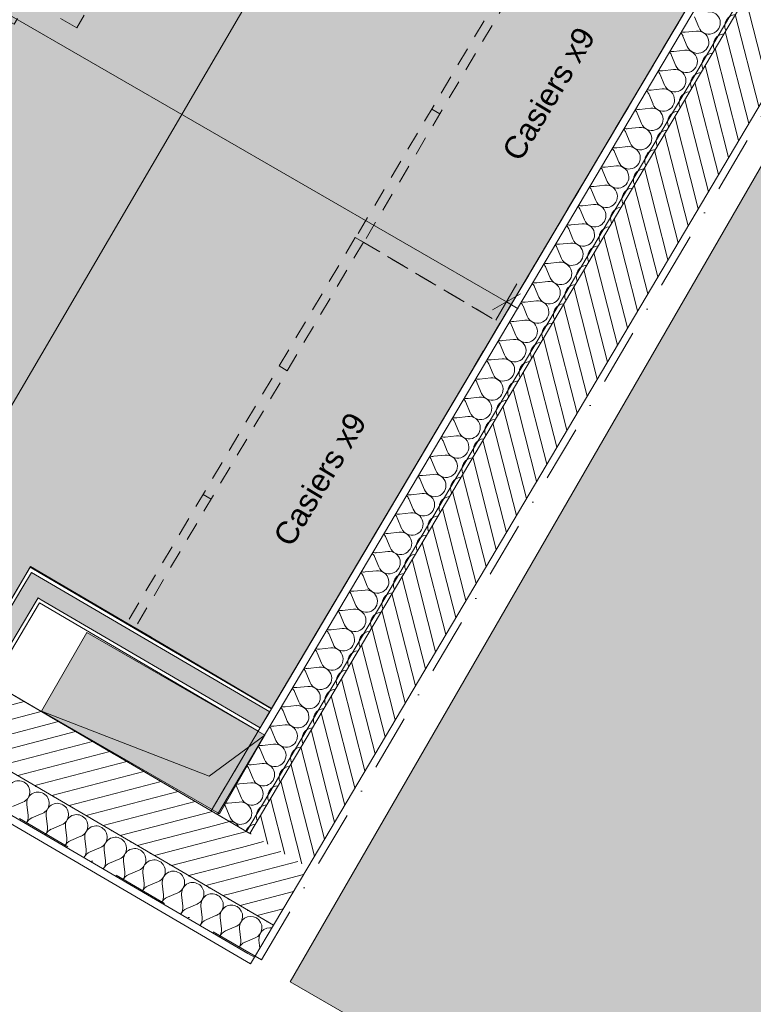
# Model space of a CAD drawing. Header units: millimetres. Extents: x -107151 to 48086, y -42122 to 26068.
# Tile 16 of 57: x -76401 to -74437, y -3805 to -1169. Entities that reach past the tile are written whole.
import ezdxf
from ezdxf.enums import TextEntityAlignment as Align

# ---------------------------------------------------------------- set-up
doc = ezdxf.new("R2010")
doc.units = ezdxf.units.MM
doc.header["$MEASUREMENT"] = 0
for name, pattern in [('! STR Pointille', [87.5, 50, -37.5]), ('! URB Limite propriété', [300, 150, -75, 0, -75]), ('Tirets petits', [125, 75, -50])]:
    doc.linetypes.add(name, pattern=pattern)
for name, color, linetype in [('01-STR_Dalles.ARCHI', 7, 'Continuous'), ('01-STR_Murs extérieurs.ARCHI', 7, 'Continuous'), ('03-SURFACE _ Utile.ARCHI', 7, 'Continuous'), ('04-SOE_Cloisons .ARCHI', 7, 'Continuous'), ('04-SOE_Faux Plafond.ARCHI', 7, 'Continuous'), ('04-SOE_Revetement de sol.ARCHI', 7, 'Continuous'), ('05-INF _ ANNOTATIONS.ARCHI', 7, 'Continuous'), ('05-INF _ COTATIONS.ARCHI', 7, 'Continuous'), ('06-REP _ EQUIP MOBI _ Fluides.ARCHI', 7, 'Continuous'), ('06-REP _ EQUIP MOBI _ hors marché.ARCHI', 7, 'Continuous'), ('07-VRD_Terrain_Batiments.ARCHI', 7, 'Continuous'), ('Marques de Zone Archicad', 7, 'Continuous'), ('Nouveau_07-VRD_Terrain EDL_Parcelle.ARCHI', 7, 'Continuous')]:
    doc.layers.add(name, color=color, linetype=linetype)
doc.styles.add('STYLE_GENERE_1', font='arial.ttf')
doc.styles.add('STYLE_GENERE_2', font='arial.ttf')
doc.dimstyles.new('STYLE_GENERE__1', dxfattribs={"dimtxt": 75, "dimasz": 57, "dimexe": 0.18, "dimexo": 50, "dimgap": 0, "dimtad": 1, "dimlfac": 0.001, "dimzin": 0, "dimdsep": 46, "dimtxsty": 'STYLE_GENERE_1', "dimblk": 'ARROWHEAD_2', "dimblk1": 'ARROWHEAD_2', "dimblk2": 'ARROWHEAD_2', "dimcen": 0.09, "dimclrd": 256, "dimclre": 256, "dimclrt": 256, "dimazin": 0, "dimtfac": 1, "dimtdec": 4, "dimtmove": 0, "dimatfit": 3, "dimfxl": 0, "dimtolj": 1, "dimtzin": 0, "dimarcsym": 0})
pattern_1 = [(14.680505, (0, 0), (-9.50358, 36.275776), [])]

# ---------------------------------------------------------------- blocks, each defined once
blk = doc.blocks.new('Dalle_1_1', base_point=(-76490.4, 21808.4))
at = {"layer": '01-STR_Dalles.ARCHI', "color": 7, "linetype": 'Continuous', "lineweight": 5, "flags": 128}
blk.add_lwpolyline([(-76490.4, 21808.4), (-87291.7, 4437.9), (-82006.1, 1387.3), (-82427.2, 536.8), (-75888.9, -3286.9), (-75794, -3342.4), (-72002.7, 3053.2), (-57796.5, -5182.2), (-57450.3, -5385.2), (-56247.6, -3332.7), (-54208.1, -4527.8), (-54717.7, -5397.6), (-55684.1, -4831.3), (-56368.8, -6019.3), (-56368.6, -6019.4), (-46020, -12001.9), (-45857.1, -11724.1), (-45699, -11816.7), (-44122.6, -12740.4), (-42483.4, -9942.8), (-41387.9, -10574.3), (-36023.4, -1555.2), (-50738.9, 6940.8), (-57097.2, 10611.7)], close=True, dxfattribs=at)
blk = doc.blocks.new('CCA GC TPE-PME & TI LCTI__1_1', base_point=(-78292.1, 4320))
at = {"layer": '03-SURFACE _ Utile.ARCHI', "linetype": 'Continuous', "lineweight": 0, "true_color": 0xffefb9}
h = blk.add_hatch(color=254, dxfattribs=at)
h.paths.add_polyline_path([(-82834.8, 11605.5), (-87291.7, 4437.9), (-82006.1, 1387.3), (-82427.2, 536.8), (-76535.8, -2908.6), (-76373.2, -2634.8), (-75726.8, -3013.5), (-72046.2, 3195.6), (-70860.3, 5219.9), (-77976.6, 9389.7), (-78719.2, 8122.4), (-80056.6, 8906), (-79589.1, 9703.7)])
h.paths.add_polyline_path([(-80239.1, 4373.2), (-80584.2, 4575.4), (-80382, 4920.5), (-80036.9, 4718.3)], flags=0)
h.paths.add_polyline_path([(-75455.7, 1570.4), (-75253.5, 1915.5), (-74908.4, 1713.3), (-75110.6, 1368.2)], flags=0)
at = {"layer": 'Marques de Zone Archicad', "color": 7, "lineweight": 5}
for tag, height, style, p in [('ROOM_NAME', 125, 'STYLE_GENERE_2', (-79033.5, 5286.6)), ('measuredAreaCode', 100, 'STYLE_GENERE_1', (-79151.3, 5088.1)), ('DUMMY_862', 100, 'STYLE_GENERE_1', (-79249.6, 4918)), ('DUMMY_863', 100, 'STYLE_GENERE_1', (-78978.9, 4761.8)), ('DUMMY_864', 100, 'STYLE_GENERE_1', (-79347.8, 4747.9)), ('ceilingHeightCode', 100, 'STYLE_GENERE_1', (-79446, 4577.8)), ('DUMMY_865', 100, 'STYLE_GENERE_1', (-79011.1, 4553.6)), ('DUMMY_861', 125, 'STYLE_GENERE_2', (-77059.6, 4175.5))]:
    blk.add_attdef(tag, text='', height=height, rotation=329.9997, dxfattribs=dict(at, style=style)).set_placement(p, align=Align.TOP_LEFT)
blk = doc.blocks.new('Dalle_5_1', base_point=(-75676.6, -3744.5))
at = {"layer": '07-VRD_Terrain_Batiments.ARCHI', "linetype": 'Continuous', "lineweight": 0, "true_color": 0x404040}
blk.add_hatch(color=250, dxfattribs=at).paths.add_polyline_path([(-75676.6, -3744.5), (-67765.8, -8311.8), (-64022.6, -1828.4), (-71933.4, 2738.9)])
at = {"layer": '07-VRD_Terrain_Batiments.ARCHI', "color": 7, "linetype": 'Continuous', "lineweight": 5, "flags": 128}
blk.add_lwpolyline([(-75676.6, -3744.5), (-67765.8, -8311.8), (-64022.6, -1828.4), (-71933.4, 2738.9)], close=True, dxfattribs=at)
blk = doc.blocks.new('Dalle_15_1', base_point=(-87291.7, 4437.9))
at = {"layer": '04-SOE_Faux Plafond.ARCHI', "color": 252, "linetype": 'Tirets petits', "lineweight": 5, "flags": 128}
blk.add_lwpolyline([(-87291.7, 4437.9), (-76490.4, 21808.4), (-36023.4, -1555.2), (-39156.1, -6822.1), (-43638.1, -4195.9), (-44805.9, -6188.9), (-44314, -6477.2), (-44986.5, -7624.8), (-50462.4, -4416.2), (-48205.6, -549), (-53358.6, 2470.3), (-55548, -1266), (-59721.9, 1179.7), (-57371.2, 5191.5), (-65453.9, 9927.5), (-66046.3, 8916.5), (-66364.8, 9103.1), (-66378.8, 9079.2), (-70895.3, 11725.6), (-70035.8, 13192.4), (-72449.2, 14601.8), (-72270.8, 14906.2), (-74211.7, 16044.4), (-75362.2, 14080.9), (-76599.5, 14805.9), (-79551.2, 9768.4), (-78213.9, 8984.8), (-77976.6, 9389.7), (-70980, 5290.4), (-70849, 5213.7), (-70849.1, 5213.6), (-69069.5, 4170.6), (-67197.9, 7365), (-63477.8, 5185.3), (-63466.2, 5205.2), (-60449.3, 3437.4), (-62205.2, 440.8), (-59959, -875.4), (-60086.5, -1092.9), (-59801.5, -1259.9), (-60953, -3225.2), (-70246.3, 2162.2), (-72041.8, 3203), (-73941.7, -2), (-75888.9, -3286.9), (-77581.8, -2296.9), (-82427.2, 536.8), (-82006.1, 1387.3)], close=True, dxfattribs=at)
blk = doc.blocks.new('Dalle_18_1', base_point=(-87291.7, 4437.9))
at = {"layer": '04-SOE_Revetement de sol.ARCHI', "color": 7, "linetype": 'Continuous', "lineweight": 5, "flags": 128}
blk.add_lwpolyline([(-70849, 5213.7), (-75727.3, -3013.2), (-75987.6, -2858.4), (-76372.1, -2633.1), (-76534.2, -2909.6), (-82427.2, 536.8), (-82006.1, 1387.3), (-87291.7, 4437.9)], dxfattribs=at)
blk = doc.blocks.new('*X183')
at = {"layer": '01-STR_Murs extérieurs.ARCHI', "color": 7, "linetype": 'Continuous', "lineweight": 5}
for p, q in [((-75819.1, -3543.6), (-75822.9, -3542)), ((-75812.6, -3548.7), (-75819.1, -3543.6)), ((-75807.8, -3555.4), (-75812.6, -3548.7)), ((-75804.9, -3563.2), (-75807.8, -3555.4)), ((-75791, -3552.7), (-75790.2, -3553.5)), ((-75790.2, -3553.5), (-75789.1, -3553.8)), ((-75809.8, -3586.9), (-75806, -3579.5)), ((-75805.1, -3580.1), (-75809.6, -3587)), ((-75806, -3579.5), (-75804.3, -3571.4)), ((-75798.9, -3574.6), (-75805.1, -3580.1)), ((-75804.3, -3571.4), (-75804.9, -3563.2)), ((-75791.4, -3571.1), (-75798.9, -3574.6)), ((-75783.2, -3569.8), (-75791.4, -3571.1)), ((-75775, -3570.7), (-75783.2, -3569.8)), ((-75767.3, -3573.9), (-75775, -3570.7)), ((-75760.8, -3579), (-75767.3, -3573.9)), ((-75756, -3585.7), (-75760.8, -3579)), ((-75739.2, -3583), (-75738.4, -3583.8)), ((-75738.4, -3583.8), (-75737.3, -3584.1)), ((-75811, -3588.1), (-75809.8, -3586.9)), ((-75809.6, -3587), (-75810.5, -3589.8)), ((-75758, -3617.2), (-75754.2, -3609.8)), ((-75753.3, -3610.3), (-75757.8, -3617.3)), ((-75753.1, -3593.5), (-75756, -3585.7)), ((-75754.2, -3609.8), (-75752.5, -3601.7)), ((-75747.1, -3604.9), (-75753.3, -3610.3)), ((-75752.5, -3601.7), (-75753.1, -3593.5)), ((-75739.6, -3601.4), (-75747.1, -3604.9)), ((-75731.4, -3600), (-75739.6, -3601.4)), ((-75726.1, -3600.7), (-75731.4, -3600)), ((-75797.8, -3638.8), (-75770.8, -3627.4)), ((-75770.8, -3627.4), (-75763.7, -3623.2)), ((-75763.7, -3623.2), (-75758, -3617.2)), ((-75760.3, -3625.2), (-75760.5, -3633.5)), ((-75758.1, -3654.5), (-75760.5, -3633.5)), ((-75757.8, -3617.3), (-75760.3, -3625.2))]:
    blk.add_line(p, q, dxfattribs=at)
blk = doc.blocks.new('*X188')
at = {"layer": '01-STR_Murs extérieurs.ARCHI', "color": 7, "linetype": 'Continuous', "lineweight": 5}
for p, q in [((-76420, -3275.6), (-76392.4, -3263.9)), ((-76378.6, -3299.8), (-76382, -3270)), ((-76368.2, -3305.9), (-76340.6, -3294.2)), ((-76326.8, -3330.1), (-76330.2, -3300.3)), ((-76316.4, -3336.1), (-76288.8, -3324.5)), ((-76275, -3360.4), (-76278.4, -3330.6)), ((-76264.6, -3366.4), (-76237, -3354.8)), ((-76223.2, -3390.7), (-76226.6, -3360.9)), ((-76212.8, -3396.7), (-76185.2, -3385.1)), ((-76171.4, -3421), (-76174.8, -3391.1)), ((-76161, -3427), (-76133.4, -3415.4)), ((-76119.6, -3451.2), (-76123, -3421.4)), ((-76109.3, -3457.3), (-76081.6, -3445.7)), ((-76067.8, -3481.5), (-76071.2, -3451.7)), ((-76057.5, -3487.6), (-76029.8, -3476)), ((-76016, -3511.8), (-76019.4, -3482)), ((-76005.7, -3517.9), (-75978, -3506.2)), ((-75964.2, -3542.1), (-75967.7, -3512.3)), ((-75953.9, -3548.2), (-75926.2, -3536.5)), ((-75912.4, -3572.4), (-75915.9, -3542.6)), ((-75902.1, -3578.5), (-75874.4, -3566.8)), ((-75860.6, -3602.7), (-75864.1, -3572.9)), ((-75850.3, -3608.7), (-75822.6, -3597.1)), ((-75808.8, -3633), (-75812.3, -3603.2)), ((-75798.5, -3639), (-75797.8, -3638.8))]:
    blk.add_line(p, q, dxfattribs=at)
for centre, start, end in [((-76404, -3236.3), 59.6805, 186.5504), ((-76404, -3236.3), 292.8106, 59.6805), ((-76352.2, -3266.6), 59.6805, 186.5504), ((-76344.8, -3194.5), 231.3505, 248.0105), ((-76352.2, -3266.6), 292.8106, 59.6805), ((-76300.4, -3296.9), 59.6805, 186.5504), ((-76293, -3224.7), 231.3505, 248.0106), ((-76300.4, -3296.9), 292.8106, 59.6805), ((-76241.2, -3255), 231.3505, 248.0106), ((-76408.4, -3303.2), 322.6277, 6.5504), ((-76356.6, -3333.5), 112.8106, 156.7333), ((-76248.6, -3327.1), 59.6805, 186.5504), ((-76248.6, -3327.1), 292.8106, 59.6805), ((-76189.4, -3285.3), 231.3505, 248.0106), ((-76356.6, -3333.5), 322.6277, 6.5504), ((-76304.8, -3363.8), 112.8106, 156.7333), ((-76196.8, -3357.4), 59.6805, 186.5504), ((-76196.8, -3357.4), 292.8106, 59.6805), ((-76137.6, -3315.6), 231.3504, 248.0106), ((-76304.8, -3363.8), 322.6277, 6.5504), ((-76253, -3394.1), 112.8106, 156.7333), ((-76145, -3387.7), 59.6805, 186.5504), ((-76145, -3387.7), 292.8106, 59.6805), ((-76085.8, -3345.9), 231.3504, 248.0106), ((-76253, -3394.1), 322.6277, 6.5504), ((-76201.2, -3424.4), 112.8106, 156.7333), ((-76093.2, -3418), 59.6805, 186.5504), ((-76093.2, -3418), 292.8106, 59.6805), ((-76034, -3376.2), 231.3504, 248.0106), ((-76201.2, -3424.4), 322.6277, 6.5504), ((-76149.4, -3454.7), 112.8106, 156.7333), ((-76041.4, -3448.3), 59.6805, 186.5504), ((-76041.4, -3448.3), 292.8106, 59.6805), ((-76149.4, -3454.7), 322.6277, 6.5504), ((-75989.6, -3478.6), 59.6805, 186.5504), ((-75982.2, -3406.5), 231.3504, 248.0106), ((-75989.6, -3478.6), 292.8106, 59.6805), ((-76097.6, -3485), 112.8106, 156.7333), ((-75937.8, -3508.9), 59.6805, 186.5504), ((-75930.4, -3436.8), 231.3504, 248.0106), ((-76097.6, -3485), 322.6277, 6.5504), ((-76045.8, -3515.2), 112.8106, 156.7333), ((-75937.8, -3508.9), 292.8106, 59.6805), ((-75878.6, -3467.1), 231.3504, 248.0106), ((-76045.8, -3515.2), 322.6277, 6.5504), ((-75994, -3545.5), 112.8106, 156.7333), ((-75886.1, -3539.2), 59.6805, 186.5504), ((-75886.1, -3539.2), 292.8106, 59.6805), ((-75826.8, -3497.3), 231.3504, 248.0106), ((-75994, -3545.5), 322.6277, 6.5504), ((-75942.2, -3575.8), 112.8106, 156.7333), ((-75834.3, -3569.5), 67.9033, 186.5504), ((-75942.2, -3575.8), 322.6277, 6.5504), ((-75890.4, -3606.1), 112.8106, 156.7333), ((-75890.4, -3606.1), 322.6277, 6.5504), ((-75838.7, -3636.4), 112.8106, 156.7333), ((-75834.3, -3569.5), 292.8106, 321.1188), ((-75782.5, -3599.8), 159.8023, 186.5504), ((-75838.7, -3636.4), 322.6277, 6.5504), ((-75786.9, -3666.7), 112.8106, 156.7333)]:
    blk.add_arc(centre, 30, start, end, dxfattribs=at)
blk = doc.blocks.new('Mur_29_1', base_point=(-75888.9, -3286.9))
at = {"layer": '01-STR_Murs extérieurs.ARCHI', "linetype": 'Continuous', "lineweight": 0, "true_color": 0x000000}
h = blk.add_hatch(dxfattribs=at)
h.set_pattern_fill('Hachure_simple_0001', color=18, style=0, pattern_type=2)
h.set_pattern_definition(pattern_1)
h.paths.add_polyline_path([(-78745.9, -1824.6), (-75877.1, -3502.3), (-75846.5, -3450.7), (-75888.9, -3286.9), (-78655, -1669.3)])
h = blk.add_hatch(dxfattribs=at)
h.set_pattern_fill('Hachure_simple_0001', color=18, style=0, pattern_type=2)
h.set_pattern_definition(pattern_1)
h.paths.add_polyline_path([(-75888.9, -3286.9), (-75881.8, -3314.2), (-75871.6, -3297)])
h = blk.add_hatch(dxfattribs=at)
h.set_pattern_fill('Hachure_simple_0001', color=18, style=0, pattern_type=2)
h.set_pattern_definition(pattern_1)
h.paths.add_polyline_path([(-75871.6, -3297), (-75881.8, -3314.2), (-75846.5, -3450.7), (-75785.3, -3347.5)])
h = blk.add_hatch(dxfattribs=at)
h.set_pattern_fill('Hachure_simple_0001', color=18, style=0, pattern_type=2)
h.set_pattern_definition(pattern_1)
h.paths.add_polyline_path([(-75785.3, -3347.5), (-75846.5, -3450.7), (-75825.3, -3532.6), (-75721.7, -3593.2), (-75629.9, -3438.4)])
h = blk.add_hatch(dxfattribs=at)
h.set_pattern_fill('Hachure_simple_0001', color=18, style=0, pattern_type=2)
h.set_pattern_definition(pattern_1)
h.paths.add_polyline_path([(-75877.1, -3502.3), (-75825.3, -3532.6), (-75846.5, -3450.7)])
at = {"layer": '01-STR_Murs extérieurs.ARCHI', "color": 7, "linetype": 'Continuous', "lineweight": 5}
for p, q in [((-78745.9, -1824.6), (-75877.1, -3502.3)), ((-78796.4, -1911), (-75790, -3669.1)), ((-75888.9, -3286.9), (-75871.6, -3297)), ((-75871.6, -3297), (-75785.3, -3347.5)), ((-75877.1, -3502.3), (-75825.3, -3532.6)), ((-75825.3, -3532.6), (-75721.7, -3593.2)), ((-75790, -3669.1), (-75772.7, -3679.2))]:
    blk.add_line(p, q, dxfattribs=at)
at = {"layer": '01-STR_Murs extérieurs.ARCHI', "color": 7, "linetype": 'Continuous', "lineweight": 5, "flags": 128}
for points in [[(-75888.9, -3286.9), (-78655, -1669.3)], [(-78806.5, -1928.2), (-75782.9, -3696.4)], [(-75721.7, -3593.2), (-75629.9, -3438.4)], [(-75772.7, -3679.2), (-75721.7, -3593.2)], [(-75782.9, -3696.4), (-75772.7, -3679.2)]]:
    blk.add_lwpolyline(points, dxfattribs=at)
at = {"layer": '01-STR_Murs extérieurs.ARCHI', "color": 7, "lineweight": 5}
for name in ['*X188', '*X183']:
    blk.add_blockref(name, (0, 0), dxfattribs=at)
blk = doc.blocks.new('*X345')
at = {"layer": '01-STR_Murs extérieurs.ARCHI', "color": 7, "linetype": 'Continuous', "lineweight": 5}
for p, q in [((-74583.2, -1188.6), (-74594.7, -1160.9)), ((-74613.8, -1240.3), (-74625.3, -1212.5)), ((-74589.4, -1199), (-74619.2, -1202.2)), ((-74644.4, -1291.9), (-74655.9, -1264.1)), ((-74619.9, -1250.6), (-74649.8, -1253.8)), ((-74675, -1343.5), (-74686.5, -1315.8)), ((-74650.5, -1302.2), (-74680.4, -1305.4)), ((-74705.6, -1395.1), (-74717.1, -1367.4)), ((-74681.1, -1353.8), (-74711, -1357.1)), ((-74736.2, -1446.7), (-74747.7, -1419)), ((-74711.7, -1405.4), (-74741.6, -1408.7)), ((-74766.8, -1498.3), (-74778.3, -1470.6)), ((-74742.3, -1457), (-74772.2, -1460.3)), ((-74797.4, -1549.9), (-74808.9, -1522.2)), ((-74772.9, -1508.6), (-74802.7, -1511.9)), ((-74828, -1601.5), (-74839.5, -1573.8)), ((-74803.5, -1560.3), (-74833.3, -1563.5)), ((-74858.6, -1653.2), (-74870.1, -1625.4)), ((-74834.1, -1611.9), (-74863.9, -1615.1)), ((-74889.2, -1704.8), (-74900.7, -1677.1)), ((-74864.7, -1663.5), (-74894.5, -1666.7)), ((-74919.8, -1756.4), (-74931.2, -1728.7)), ((-74895.3, -1715.1), (-74925.1, -1718.3)), ((-74950.4, -1808), (-74961.8, -1780.3)), ((-74925.9, -1766.7), (-74955.7, -1770)), ((-74956.5, -1818.3), (-74986.3, -1821.6)), ((-74981, -1859.6), (-74992.4, -1831.9)), ((-74987.1, -1869.9), (-75016.9, -1873.2)), ((-75011.6, -1911.2), (-75023, -1883.5)), ((-75017.7, -1921.6), (-75047.5, -1924.8)), ((-75042.2, -1962.8), (-75053.6, -1935.1)), ((-75048.3, -1973.2), (-75078.1, -1976.4)), ((-75072.8, -2014.5), (-75084.2, -1986.7)), ((-75078.9, -2024.8), (-75108.7, -2028)), ((-75103.4, -2066.1), (-75114.8, -2038.3)), ((-75109.5, -2076.4), (-75139.3, -2079.6)), ((-75133.9, -2117.7), (-75145.4, -2090)), ((-75140.1, -2128), (-75169.9, -2131.3)), ((-75164.5, -2169.3), (-75176, -2141.6)), ((-75170.7, -2179.6), (-75200.5, -2182.9)), ((-75195.1, -2220.9), (-75206.6, -2193.2)), ((-75201.3, -2231.2), (-75231.1, -2234.5)), ((-75225.7, -2272.5), (-75237.2, -2244.8)), ((-75231.9, -2282.8), (-75261.7, -2286.1)), ((-75256.3, -2324.1), (-75267.8, -2296.4)), ((-75262.4, -2334.5), (-75292.3, -2337.7)), ((-75286.9, -2375.7), (-75298.4, -2348)), ((-75293, -2386.1), (-75322.9, -2389.3)), ((-75317.5, -2427.4), (-75329, -2399.6)), ((-75348.1, -2479), (-75359.6, -2451.3)), ((-75323.6, -2437.7), (-75353.5, -2440.9)), ((-75378.7, -2530.6), (-75390.2, -2502.9)), ((-75354.2, -2489.3), (-75384.1, -2492.5)), ((-75409.3, -2582.2), (-75420.8, -2554.5)), ((-75384.8, -2540.9), (-75414.7, -2544.2)), ((-75439.9, -2633.8), (-75451.4, -2606.1)), ((-75415.4, -2592.5), (-75445.2, -2595.8)), ((-75470.5, -2685.4), (-75482, -2657.7)), ((-75446, -2644.1), (-75475.8, -2647.4)), ((-75501.1, -2737), (-75512.6, -2709.3)), ((-75476.6, -2695.8), (-75506.4, -2699)), ((-75531.7, -2788.7), (-75543.2, -2760.9)), ((-75507.2, -2747.4), (-75537, -2750.6)), ((-75562.3, -2840.3), (-75573.7, -2812.5)), ((-75537.8, -2799), (-75567.6, -2802.2)), ((-75592.9, -2891.9), (-75604.3, -2864.2)), ((-75568.4, -2850.6), (-75598.2, -2853.8)), ((-75623.5, -2943.5), (-75634.9, -2915.8)), ((-75599, -2902.2), (-75628.8, -2905.5)), ((-75654.1, -2995.1), (-75665.5, -2967.4)), ((-75629.6, -2953.8), (-75659.4, -2957.1)), ((-75660.2, -3005.4), (-75690, -3008.7)), ((-75684.7, -3046.7), (-75696.1, -3019)), ((-75690.8, -3057), (-75720.6, -3060.3)), ((-75715.3, -3098.3), (-75726.7, -3070.6)), ((-75721.4, -3108.7), (-75751.2, -3111.9)), ((-75745.9, -3149.9), (-75757.3, -3122.2)), ((-75752, -3160.3), (-75781.8, -3163.5)), ((-75776.4, -3201.6), (-75787.9, -3173.8)), ((-75782.6, -3211.9), (-75812.4, -3215.1)), ((-75807, -3253.2), (-75818.5, -3225.5)), ((-75813.2, -3263.5), (-75843, -3266.7)), ((-75837.6, -3304.8), (-75849.1, -3277.1))]:
    blk.add_line(p, q, dxfattribs=at)
for centre, start, end in [((-74555.5, -1177.2), 202.4716, 96.2114), ((-74483.4, -1185), 94.3784, 149.3415), ((-74483.4, -1185), 149.3415, 204.3045), ((-74653, -1224), 22.4716, 42.3301), ((-74622.4, -1172.4), 256.3529, 276.2114), ((-74586.1, -1228.8), 202.4716, 96.2114), ((-74514, -1236.6), 94.3784, 149.3415), ((-74514, -1236.6), 149.3415, 204.3045), ((-74683.6, -1275.6), 22.4716, 42.3301), ((-74653, -1224), 256.3529, 276.2114), ((-74616.7, -1280.4), 202.4716, 96.2114), ((-74544.6, -1288.3), 94.3784, 149.3415), ((-74544.6, -1288.3), 149.3415, 204.3045), ((-74714.2, -1327.2), 22.4716, 42.3301), ((-74683.6, -1275.6), 256.3529, 276.2114), ((-74647.3, -1332), 202.4716, 96.2114), ((-74575.2, -1339.9), 94.3784, 149.3415), ((-74575.2, -1339.9), 149.3415, 204.3045), ((-74744.8, -1378.8), 22.4716, 42.3301), ((-74714.2, -1327.2), 256.3529, 276.2114), ((-74677.9, -1383.6), 202.4716, 96.2114), ((-74605.8, -1391.5), 94.3784, 149.3415), ((-74605.8, -1391.5), 149.3415, 204.3045), ((-74775.4, -1430.5), 22.4716, 42.3301), ((-74744.8, -1378.8), 256.3529, 276.2114), ((-74708.5, -1435.2), 202.4716, 96.2114), ((-74636.4, -1443.1), 94.3784, 149.3415), ((-74636.4, -1443.1), 149.3415, 204.3045), ((-74806, -1482.1), 22.4716, 42.3301), ((-74775.4, -1430.5), 256.3529, 276.2114), ((-74739.1, -1486.9), 202.4716, 96.2114), ((-74667, -1494.7), 94.3784, 149.3415), ((-74667, -1494.7), 149.3415, 204.3045), ((-74836.6, -1533.7), 22.4716, 42.3301), ((-74806, -1482.1), 256.3529, 276.2114), ((-74769.7, -1538.5), 202.4716, 96.2114), ((-74697.6, -1546.3), 94.3784, 149.3415), ((-74697.6, -1546.3), 149.3415, 204.3045), ((-74867.2, -1585.3), 22.4716, 42.3301), ((-74836.6, -1533.7), 256.3529, 276.2114), ((-74800.3, -1590.1), 202.4716, 96.2114), ((-74728.2, -1597.9), 94.3784, 149.3415), ((-74728.2, -1597.9), 149.3415, 204.3045), ((-74897.8, -1636.9), 22.4716, 42.3301), ((-74867.2, -1585.3), 256.3529, 276.2114), ((-74830.9, -1641.7), 202.4716, 96.2114), ((-74758.8, -1649.5), 149.3415, 204.3045), ((-74758.8, -1649.5), 94.3784, 149.3415), ((-74928.4, -1688.5), 22.4716, 42.3301), ((-74897.8, -1636.9), 256.3529, 276.2114), ((-74861.5, -1693.3), 202.4716, 96.2114), ((-74789.4, -1701.2), 149.3415, 204.3045), ((-74789.4, -1701.2), 94.3784, 149.3415), ((-74959, -1740.1), 22.4716, 42.3301), ((-74928.4, -1688.5), 256.3529, 276.2114), ((-74892.1, -1744.9), 202.4716, 96.2114), ((-74820, -1752.8), 149.3415, 204.3045), ((-74820, -1752.8), 94.3784, 149.3415), ((-74989.6, -1791.7), 22.4716, 42.3301), ((-74959, -1740.1), 256.3529, 276.2114), ((-74922.7, -1796.5), 202.4716, 96.2114), ((-74850.6, -1804.4), 149.3415, 204.3045), ((-74850.6, -1804.4), 94.3784, 149.3415), ((-74953.2, -1848.1), 202.4716, 96.2114), ((-75020.2, -1843.4), 22.4716, 42.3301), ((-74989.6, -1791.7), 256.3529, 276.2114), ((-74881.2, -1856), 149.3415, 204.3045), ((-74881.2, -1856), 94.3784, 149.3415), ((-74983.8, -1899.8), 202.4716, 96.2114), ((-75050.8, -1895), 22.4716, 42.3301), ((-75020.2, -1843.4), 256.3529, 276.2114), ((-74911.8, -1907.6), 149.3415, 204.3045), ((-74911.8, -1907.6), 94.3784, 149.3415), ((-75050.8, -1895), 256.3529, 276.2114), ((-75014.4, -1951.4), 202.4716, 96.2114), ((-75081.4, -1946.6), 22.4716, 42.3301), ((-74942.4, -1959.2), 149.3415, 204.3045), ((-74942.4, -1959.2), 94.3784, 149.3415), ((-75081.4, -1946.6), 256.3529, 276.2114), ((-75045, -2003), 202.4716, 96.2114), ((-75111.9, -1998.2), 22.4716, 42.3301), ((-74973, -2010.8), 149.3415, 204.3045), ((-74973, -2010.8), 94.3784, 149.3415), ((-75142.5, -2049.8), 22.4716, 42.3301), ((-75111.9, -1998.2), 256.3529, 276.2114), ((-75075.6, -2054.6), 202.4716, 96.2114), ((-75003.6, -2062.5), 149.3415, 204.3045), ((-75003.6, -2062.5), 94.3784, 149.3415), ((-75173.1, -2101.4), 22.4716, 42.3301), ((-75142.5, -2049.8), 256.3529, 276.2114), ((-75106.2, -2106.2), 202.4716, 96.2114), ((-75034.2, -2114.1), 149.3415, 204.3045), ((-75034.2, -2114.1), 94.3784, 149.3415), ((-75203.7, -2153), 22.4716, 42.3301), ((-75173.1, -2101.4), 256.3529, 276.2114), ((-75136.8, -2157.8), 202.4716, 96.2114), ((-75064.7, -2165.7), 149.3415, 204.3045), ((-75064.7, -2165.7), 94.3784, 149.3415), ((-75234.3, -2204.7), 22.4716, 42.3301), ((-75203.7, -2153), 256.3529, 276.2114), ((-75167.4, -2209.4), 202.4716, 96.2114), ((-75095.3, -2217.3), 94.3784, 149.3415), ((-75095.3, -2217.3), 149.3415, 204.3045), ((-75264.9, -2256.3), 22.4716, 42.3301), ((-75234.3, -2204.7), 256.3529, 276.2114), ((-75198, -2261.1), 202.4716, 96.2114), ((-75125.9, -2268.9), 94.3784, 149.3415), ((-75125.9, -2268.9), 149.3415, 204.3045), ((-75295.5, -2307.9), 22.4716, 42.3301), ((-75264.9, -2256.3), 256.3529, 276.2114), ((-75228.6, -2312.7), 202.4716, 96.2114), ((-75156.5, -2320.5), 94.3784, 149.3415), ((-75156.5, -2320.5), 149.3415, 204.3045), ((-75326.1, -2359.5), 22.4716, 42.3301), ((-75295.5, -2307.9), 256.3529, 276.2114), ((-75259.2, -2364.3), 202.4716, 96.2114), ((-75187.1, -2372.1), 94.3784, 149.3415), ((-75187.1, -2372.1), 149.3415, 204.3045), ((-75356.7, -2411.1), 22.4716, 42.3301), ((-75326.1, -2359.5), 256.3529, 276.2114), ((-75289.8, -2415.9), 202.4716, 96.2114), ((-75217.7, -2423.7), 94.3784, 149.3415), ((-75217.7, -2423.7), 149.3415, 204.3045), ((-75387.3, -2462.7), 22.4716, 42.3301), ((-75356.7, -2411.1), 256.3529, 276.2114), ((-75320.4, -2467.5), 202.4716, 96.2114), ((-75248.3, -2475.4), 94.3784, 149.3415), ((-75248.3, -2475.4), 149.3415, 204.3045), ((-75417.9, -2514.3), 22.4716, 42.3301), ((-75387.3, -2462.7), 256.3529, 276.2114), ((-75351, -2519.1), 202.4716, 96.2114), ((-75278.9, -2527), 94.3784, 149.3415), ((-75278.9, -2527), 149.3415, 204.3045), ((-75448.5, -2565.9), 22.4716, 42.3301), ((-75417.9, -2514.3), 256.3529, 276.2114), ((-75381.6, -2570.7), 202.4716, 96.2114), ((-75309.5, -2578.6), 94.3784, 149.3415), ((-75309.5, -2578.6), 149.3415, 204.3045), ((-75479.1, -2617.6), 22.4716, 42.3301), ((-75448.5, -2565.9), 256.3529, 276.2114), ((-75412.2, -2622.3), 202.4716, 96.2114), ((-75340.1, -2630.2), 94.3784, 149.3415), ((-75340.1, -2630.2), 149.3415, 204.3045), ((-75509.7, -2669.2), 22.4716, 42.3301), ((-75479.1, -2617.6), 256.3529, 276.2114), ((-75442.8, -2674), 202.4716, 96.2114), ((-75370.7, -2681.8), 94.3784, 149.3415), ((-75370.7, -2681.8), 149.3415, 204.3045), ((-75540.3, -2720.8), 22.4716, 42.3301), ((-75509.7, -2669.2), 256.3529, 276.2114), ((-75473.4, -2725.6), 202.4716, 96.2114), ((-75401.3, -2733.4), 94.3784, 149.3415), ((-75401.3, -2733.4), 149.3415, 204.3045), ((-75570.9, -2772.4), 22.4716, 42.3301), ((-75540.3, -2720.8), 256.3529, 276.2114), ((-75504, -2777.2), 202.4716, 96.2114), ((-75431.9, -2785), 94.3784, 149.3415), ((-75431.9, -2785), 149.3415, 204.3045), ((-75601.5, -2824), 22.4716, 42.3301), ((-75570.9, -2772.4), 256.3529, 276.2114), ((-75534.6, -2828.8), 202.4716, 96.2114), ((-75462.5, -2836.6), 94.3784, 149.3415), ((-75462.5, -2836.6), 149.3415, 204.3045), ((-75632.1, -2875.6), 22.4716, 42.3301), ((-75601.5, -2824), 256.3529, 276.2114), ((-75565.2, -2880.4), 202.4716, 96.2114), ((-75493.1, -2888.3), 149.3415, 204.3045), ((-75493.1, -2888.3), 94.3784, 149.3415), ((-75662.7, -2927.2), 22.4716, 42.3301), ((-75632.1, -2875.6), 256.3529, 276.2114), ((-75595.7, -2932), 202.4716, 96.2114), ((-75523.7, -2939.9), 149.3415, 204.3045), ((-75523.7, -2939.9), 94.3784, 149.3415), ((-75693.3, -2978.9), 22.4716, 42.3301), ((-75662.7, -2927.2), 256.3529, 276.2114), ((-75626.3, -2983.6), 202.4716, 96.2114), ((-75554.3, -2991.5), 149.3415, 204.3045), ((-75554.3, -2991.5), 94.3784, 149.3415), ((-75656.9, -3035.3), 202.4716, 96.2114), ((-75723.9, -3030.5), 22.4716, 42.3301), ((-75693.3, -2978.9), 256.3529, 276.2114), ((-75584.9, -3043.1), 149.3415, 204.3045), ((-75584.9, -3043.1), 94.3784, 149.3415), ((-75687.5, -3086.9), 202.4716, 96.2114), ((-75754.4, -3082.1), 22.4716, 42.3301), ((-75723.9, -3030.5), 256.3529, 276.2114), ((-75615.5, -3094.7), 149.3415, 204.3045), ((-75615.5, -3094.7), 94.3784, 149.3415), ((-75718.1, -3138.5), 202.4716, 96.2114), ((-75785, -3133.7), 22.4716, 42.3301), ((-75754.4, -3082.1), 256.3529, 276.2114), ((-75646.1, -3146.3), 149.3415, 204.3045), ((-75646.1, -3146.3), 94.3784, 149.3415), ((-75785, -3133.7), 256.3529, 276.2114), ((-75748.7, -3190.1), 202.4716, 96.2114), ((-75815.6, -3185.3), 22.4716, 42.3301), ((-75676.7, -3197.9), 149.3415, 204.3045), ((-75676.7, -3197.9), 94.3784, 149.3415), ((-75815.6, -3185.3), 256.3529, 276.2114), ((-75779.3, -3241.7), 202.4716, 96.2114), ((-75846.2, -3236.9), 22.4716, 42.3301), ((-75707.2, -3249.6), 149.3415, 204.3045), ((-75707.2, -3249.6), 94.3784, 149.3415), ((-75876.8, -3288.5), 22.4716, 42.3301), ((-75846.2, -3236.9), 256.3529, 276.2114), ((-75809.9, -3293.3), 202.4716, 96.2114), ((-75737.8, -3301.2), 149.3415, 204.3045), ((-75737.8, -3301.2), 94.3784, 149.3415), ((-75840.5, -3344.9), 28.4556, 90.9054), ((-75768.4, -3352.8), 149.3415, 157.2556), ((-75768.4, -3352.8), 94.3784, 149.3415)]:
    blk.add_arc(centre, 30, start, end, dxfattribs=at)
blk = doc.blocks.new('Mur_100_1', base_point=(-72041.8, 3203))
at = {"layer": '01-STR_Murs extérieurs.ARCHI', "linetype": 'Continuous', "lineweight": 0, "true_color": 0x000000}
h = blk.add_hatch(dxfattribs=at)
h.set_pattern_fill('Hachure_simple_0001', color=18, style=0, pattern_type=2)
h.set_pattern_definition([(104.34148, (0, 0), (36.331375, 9.288768), [])])
h.paths.add_polyline_path([(-72091, 2884.8), (-75785.3, -3347.5), (-75629.9, -3438.4), (-71935.2, 2794.5)])
at = {"layer": '01-STR_Murs extérieurs.ARCHI', "color": 7, "linetype": 'Continuous', "lineweight": 5}
for p, q in [((-75871.6, -3297), (-72085.7, 3089.8)), ((-75785.3, -3347.5), (-72091, 2884.8)), ((-75888.9, -3286.9), (-75871.6, -3297)), ((-75871.6, -3297), (-75785.3, -3347.5))]:
    blk.add_line(p, q, dxfattribs=at)
at = {"layer": '01-STR_Murs extérieurs.ARCHI', "color": 7, "linetype": 'Continuous', "lineweight": 5, "flags": 128}
for points in [[(-72052, 3185.8), (-75726.8, -3013.5)], [(-75629.9, -3438.4), (-71935.2, 2794.5)], [(-75731.9, -3022.1), (-75757.4, -3065.1)], [(-75762.5, -3073.7), (-75888.9, -3286.9)]]:
    blk.add_lwpolyline(points, dxfattribs=at)
at = {"layer": '01-STR_Murs extérieurs.ARCHI', "color": 7, "lineweight": 5}
blk.add_blockref('*X345', (0, 0), dxfattribs=at)
blk = doc.blocks.new('Mur_139_1', base_point=(-76535.8, -2908.6))
at = {"layer": '04-SOE_Cloisons .ARCHI', "linetype": 'Continuous', "lineweight": 0, "true_color": 0xffffff}
for points in [[(-76352.1, -2716.8), (-76352, -2716.7), (-76369.5, -2648.9), (-76369.8, -2648.7), (-76395.2, -2691.5)], [(-76326.5, -2673.7), (-76369.6, -2648.4), (-76352, -2716.7)], [(-76395.2, -2691.5), (-76527.2, -2913.6), (-76484, -2938.9), (-76352.1, -2716.8)]]:
    blk.add_hatch(color=7, dxfattribs=at).paths.add_polyline_path(points)
at = {"layer": '04-SOE_Cloisons .ARCHI', "color": 7, "linetype": 'Continuous', "lineweight": 5}
for p, q in [((-76369.8, -2648.7), (-76395.2, -2691.5)), ((-76369.5, -2648.9), (-76369.8, -2648.7)), ((-76326.5, -2673.7), (-76369.6, -2648.4)), ((-76395.2, -2691.5), (-76527.2, -2913.6)), ((-76357.1, -2725.3), (-76484, -2938.9)), ((-76352.1, -2716.8), (-76357.1, -2725.3)), ((-76352, -2716.8), (-76352.1, -2716.8)), ((-76343.4, -2721.8), (-76352, -2716.7))]:
    blk.add_line(p, q, dxfattribs=at)
at = {"layer": '04-SOE_Cloisons .ARCHI', "color": 7, "linetype": 'Continuous', "lineweight": 5, "flags": 128}
for points in [[(-76373.2, -2634.8), (-76535.8, -2908.6)], [(-76373.2, -2634.8), (-76364.5, -2639.8)], [(-76475.4, -2943.9), (-76348.5, -2730.4)], [(-76535.8, -2908.6), (-76527.2, -2913.6)], [(-76527.2, -2913.6), (-76484, -2938.9)], [(-76484, -2938.9), (-76475.4, -2943.9)]]:
    blk.add_lwpolyline(points, dxfattribs=at)
blk = doc.blocks.new('Mur_140_1', base_point=(-76373.2, -2634.8))
at = {"layer": '04-SOE_Cloisons .ARCHI', "linetype": 'Continuous', "lineweight": 0, "true_color": 0xffffff}
for points in [[(-76352, -2716.7), (-75757.4, -3065.1), (-75731.9, -3022.1), (-76326.5, -2673.7)], [(-76352, -2716.8), (-76352, -2716.7), (-76352.1, -2716.8)]]:
    blk.add_hatch(color=7, dxfattribs=at).paths.add_polyline_path(points)
at = {"layer": '04-SOE_Cloisons .ARCHI', "color": 7, "linetype": 'Continuous', "lineweight": 5}
for p, q in [((-76369.5, -2648.9), (-76369.8, -2648.7)), ((-76326.5, -2673.7), (-76369.6, -2648.4)), ((-75731.9, -3022.1), (-76326.5, -2673.7)), ((-76352, -2716.8), (-76352.1, -2716.8)), ((-76343.4, -2721.8), (-76352, -2716.7)), ((-75757.4, -3065.1), (-76343.4, -2721.8))]:
    blk.add_line(p, q, dxfattribs=at)
at = {"layer": '04-SOE_Cloisons .ARCHI', "color": 7, "linetype": 'Continuous', "lineweight": 5, "flags": 128}
for points in [[(-75726.8, -3013.5), (-76364.5, -2639.8)], [(-76348.5, -2730.4), (-75762.5, -3073.7)], [(-75731.9, -3022.1), (-75757.4, -3065.1)]]:
    blk.add_lwpolyline(points, dxfattribs=at)
blk = doc.blocks.new('Poste de travail de bureau unique 27[23]_1', base_point=(-77479.2, -1132.5))
at = {"layer": '06-REP _ EQUIP MOBI _ hors marché.ARCHI', "color": 252, "linetype": '! STR Pointille', "lineweight": 5, "flags": 128}
for points in [[(-77479.2, -1132.5), (-76679.3, 253.1), (-75986.4, -146.9), (-76786.4, -1532.5)], [(-76796.9, -960.6), (-76486.9, -423.7), (-76105.9, -643.7), (-76415.9, -1180.6)], [(-76248.5, -1190.7), (-76313.4, -1153.2), (-76078.4, -746.2), (-76013.5, -783.7)], [(-76242.1, -879.7), (-76177.2, -917.2), (-76214.7, -982.1), (-76279.6, -944.6)]]:
    blk.add_lwpolyline(points, close=True, dxfattribs=at)
blk = doc.blocks.new('Symbole ouverture sol 27[81]_1', base_point=(-76343, -3020.3))
at = {"layer": '06-REP _ EQUIP MOBI _ Fluides.ARCHI', "linetype": 'Continuous', "lineweight": 0, "true_color": 0xffffff}
blk.add_hatch(color=7, dxfattribs=at).paths.add_polyline_path([(-75893.7, -3194.3), (-75744.7, -3084.2), (-76221.1, -2809.1), (-76343, -3020.3)])
at = {"layer": '06-REP _ EQUIP MOBI _ Fluides.ARCHI', "linetype": 'Continuous', "lineweight": 0, "true_color": 0x000000}
blk.add_hatch(color=18, dxfattribs=at).paths.add_polyline_path([(-76343, -3020.3), (-75866.6, -3295.4), (-75744.7, -3084.2), (-75893.7, -3194.3)])
at = {"layer": '06-REP _ EQUIP MOBI _ Fluides.ARCHI', "color": 8, "linetype": 'Continuous', "lineweight": 5, "flags": 128}
for points in [[(-75893.7, -3194.3), (-75744.7, -3084.2), (-76221.1, -2809.1), (-76343, -3020.3)], [(-76343, -3020.3), (-75866.6, -3295.4), (-75744.7, -3084.2), (-75893.7, -3194.3)]]:
    blk.add_lwpolyline(points, close=True, dxfattribs=at)
blk = doc.blocks.new('Casiers 27[105]_1', base_point=(-74890.2, -719.7))
at = {"layer": '06-REP _ EQUIP MOBI _ hors marché.ARCHI', "color": 252, "linetype": '! STR Pointille', "lineweight": 5}
for p, q in [((-74868.7, -732.4), (-75480.2, -1764.9)), ((-74890.2, -719.7), (-74868.7, -732.4)), ((-75094, -1063.8), (-75072.5, -1076.6)), ((-75297.9, -1408), (-75276.4, -1420.7))]:
    blk.add_line(p, q, dxfattribs=at)
at = {"layer": '06-REP _ EQUIP MOBI _ hors marché.ARCHI', "color": 252, "linetype": '! STR Pointille', "lineweight": 5, "flags": 128}
blk.add_lwpolyline([(-74890.2, -719.7), (-75501.7, -1752.2), (-75114.5, -1981.5), (-74503, -949)], close=True, dxfattribs=at)
blk = doc.blocks.new('Casiers 27[114]_1', base_point=(-75502.6, -1751.7))
at = {"layer": '06-REP _ EQUIP MOBI _ hors marché.ARCHI', "color": 252, "linetype": '! STR Pointille', "lineweight": 5}
for p, q in [((-75481.1, -1764.4), (-76092.5, -2796.9)), ((-75502.6, -1751.7), (-75481.1, -1764.4)), ((-75706.4, -2095.8), (-75684.9, -2108.6)), ((-75910.2, -2440), (-75888.7, -2452.8))]:
    blk.add_line(p, q, dxfattribs=at)
at = {"layer": '06-REP _ EQUIP MOBI _ hors marché.ARCHI', "color": 252, "linetype": '! STR Pointille', "lineweight": 5, "flags": 128}
blk.add_lwpolyline([(-75502.6, -1751.7), (-76114, -2784.2), (-75726.8, -3013.5), (-75115.4, -1981)], close=True, dxfattribs=at)
blk = doc.blocks.new('*D817')
at = {"layer": '05-INF _ COTATIONS.ARCHI', "color": 251, "linetype": 'Continuous', "lineweight": 5, "true_color": 0x666666}
for p, q in [((-86999.3, 4944.4), (-81713.7, 1893.9)), ((-81741.9, 1845.2), (-81685.6, 1942.6)), ((-81676.3, 1915.5), (-81751.2, 1872.2)), ((-81713.7, 1893.9), (-75098.2, -1924.3)), ((-75126.3, -1973), (-75070.1, -1875.5)), ((-75135.7, -1945.9), (-75060.7, -1902.6)), ((-75098.2, -1924.3), (-75066.4, -1942.6))]:
    blk.add_line(p, q, dxfattribs=at)
at = {"layer": '05-INF _ COTATIONS.ARCHI', "color": 251, "lineweight": 5, "true_color": 0x666666, "insert": (-78485.2, 47.8), "char_height": 75, "attachment_point": 7, "rotation": 330.0088, "style": 'STYLE_GENERE_1'}
blk.add_mtext('\\A1;{\\pql;\\fArial|b0|i0|c0|p0;\\W1.000000;7,64}', dxfattribs=at)
blk = doc.blocks.new('ARROWHEAD_2')
at = {"color": 0, "linetype": 'Continuous', "lineweight": 0}
for p, q in [((-0.378, -0.655), (0.378, 0.655)), ((0, 0), (-1, 0))]:
    blk.add_line(p, q, dxfattribs=at)
blk = doc.blocks.new('*D818')
at = {"layer": '05-INF _ COTATIONS.ARCHI', "color": 251, "linetype": 'Continuous', "lineweight": 5, "true_color": 0x666666}
for p, q in [((-71722.7, 5724.1), (-71819.8, 5780.9)), ((-71749.8, 5714.9), (-71792.7, 5790.1)), ((-71771.2, 5752.5), (-71752.7, 5784.2)), ((-76759.8, -2777.6), (-71771.2, 5752.5)), ((-76781.2, -2740), (-76738.3, -2815.3)), ((-76711.2, -2806), (-76808.3, -2749.2)), ((-76778.3, -2809.3), (-76759.8, -2777.6))]:
    blk.add_line(p, q, dxfattribs=at)
at = {"layer": '05-INF _ COTATIONS.ARCHI', "color": 251, "lineweight": 5, "true_color": 0x666666, "insert": (-74329, 1408.6), "char_height": 75, "attachment_point": 7, "rotation": 59.6805, "style": 'STYLE_GENERE_1'}
blk.add_mtext('\\A1;{\\pql;\\fArial|b0|i0|c0|p0;\\W1.000000;9,88}', dxfattribs=at)

msp = doc.modelspace()

# ---------------------------------------------------------------- linework, layer by layer
at = {"layer": '03-SURFACE _ Utile.ARCHI', "color": 254, "linetype": 'Continuous', "lineweight": 0, "true_color": 0xffefb9, "flags": 128}
msp.add_lwpolyline([(-82834.782, 11605.461), (-87291.697, 4437.903), (-82006.099, 1387.343), (-82427.232, 536.761), (-76535.804, -2908.601), (-76373.154, -2634.78), (-75726.834, -3013.489), (-72046.225, 3195.598), (-70860.272, 5219.873), (-77976.636, 9389.675), (-78719.211, 8122.365), (-80056.552, 8905.974), (-79589.135, 9703.688)], close=True, dxfattribs=at)
at = {"layer": 'Nouveau_07-VRD_Terrain EDL_Parcelle.ARCHI', "color": 1, "linetype": '! URB Limite propriété', "lineweight": 15, "flags": 128}
for points in [[(-75754.012, -3686.305), (-82794.918, 427.336), (-82373.592, 1276.15), (-87656.289, 4325.036)], [(-75754.012, -3686.305), (-71932.52, 2759.858), (-40270.65, -15542.463)]]:
    msp.add_lwpolyline(points, dxfattribs=at)

# ---------------------------------------------------------------- block references
at = {"layer": '01-STR_Dalles.ARCHI', "color": 7, "linetype": 'Continuous', "lineweight": 5}
msp.add_blockref('Dalle_1_1', (-76490.431, 21808.373), dxfattribs=at)
at = {"layer": '01-STR_Murs extérieurs.ARCHI', "color": 7, "lineweight": 5}
for name, p in [('Mur_100_1', (-72041.81, 3203.045)), ('Mur_29_1', (-75888.912, -3286.91))]:
    msp.add_blockref(name, p, dxfattribs=at)
at = {"layer": '03-SURFACE _ Utile.ARCHI', "color": 7, "linetype": 'Continuous', "lineweight": 5}
msp.add_blockref('CCA GC TPE-PME & TI LCTI__1_1', (-78292.053, 4320.025), dxfattribs=at)
at = {"layer": '04-SOE_Cloisons .ARCHI', "color": 7, "lineweight": 5}
for name, p in [('Mur_139_1', (-76535.804, -2908.601)), ('Mur_140_1', (-76373.154, -2634.781))]:
    msp.add_blockref(name, p, dxfattribs=at)
at = {"layer": '04-SOE_Faux Plafond.ARCHI', "color": 252, "linetype": 'Tirets petits', "lineweight": 5}
msp.add_blockref('Dalle_15_1', (-87291.697, 4437.903), dxfattribs=at)
at = {"layer": '04-SOE_Revetement de sol.ARCHI', "color": 7, "linetype": 'Continuous', "lineweight": 5}
msp.add_blockref('Dalle_18_1', (-87291.697, 4437.903), dxfattribs=at)
at = {"layer": '06-REP _ EQUIP MOBI _ Fluides.ARCHI', "color": 8, "linetype": 'Continuous', "lineweight": 5}
msp.add_blockref('Symbole ouverture sol 27[81]_1', (-76343.046, -3020.342), dxfattribs=at)
at = {"layer": '06-REP _ EQUIP MOBI _ hors marché.ARCHI', "color": 252, "linetype": '! STR Pointille', "lineweight": 5}
for name, p in [('Poste de travail de bureau unique 27[23]_1', (-77479.249, -1132.494)), ('Casiers 27[105]_1', (-74890.222, -719.657)), ('Casiers 27[114]_1', (-75502.563, -1751.664))]:
    msp.add_blockref(name, p, dxfattribs=at)
at = {"layer": '07-VRD_Terrain_Batiments.ARCHI', "color": 7, "linetype": 'Continuous', "lineweight": 5}
msp.add_blockref('Dalle_5_1', (-75676.611, -3744.468), dxfattribs=at)

# ---------------------------------------------------------------- texts
at = {"layer": '05-INF _ ANNOTATIONS.ARCHI', "color": 7, "linetype": 'Continuous', "lineweight": 5, "char_height": 60, "attachment_point": 4, "rotation": 58.997633, "style": 'STYLE_GENERE_1'}
for insert in [(-75086.804, -1536.92), (-75699.145, -2568.926)]:
    msp.add_mtext('\\A1;{\\pql;\\fArial|b0|i0|c0|p0;\\W1.000000;Casiers \\fArial|b0|i0|c0|p0;\\W1.000000;x9}', dxfattribs=dict(at, insert=insert))

# ---------------------------------------------------------------- dimensions: what is measured, and where the dimension line sits
at = {"layer": '05-INF _ COTATIONS.ARCHI', "color": 251, "linetype": 'Continuous', "lineweight": 5, "true_color": 0x666666}
for base, p1, p2, angle, picture, middle, turn in [((-71771.244, 5752.522), (-76535.804, -2908.601), (-70775.718, 5170.329), 59.680505, '*D818', (-74312.336, 1511.358), 59.680505), ((-75098.186, -1924.254), (-82006.099, 1387.343), (-75726.834, -3013.489), 330.00879, '*D817', (-78382.324, 31.788), 330.00879)]:
    dim = msp.add_linear_dim(base=base, p1=p1, p2=p2, angle=angle, dimstyle='STYLE_GENERE__1', dxfattribs=at)
    dim.commit()
    dim.dimension.update_dxf_attribs({"geometry": picture, "text_midpoint": middle, "dimtype": 160, "text_rotation": turn})

doc.saveas('drawing.dxf')
